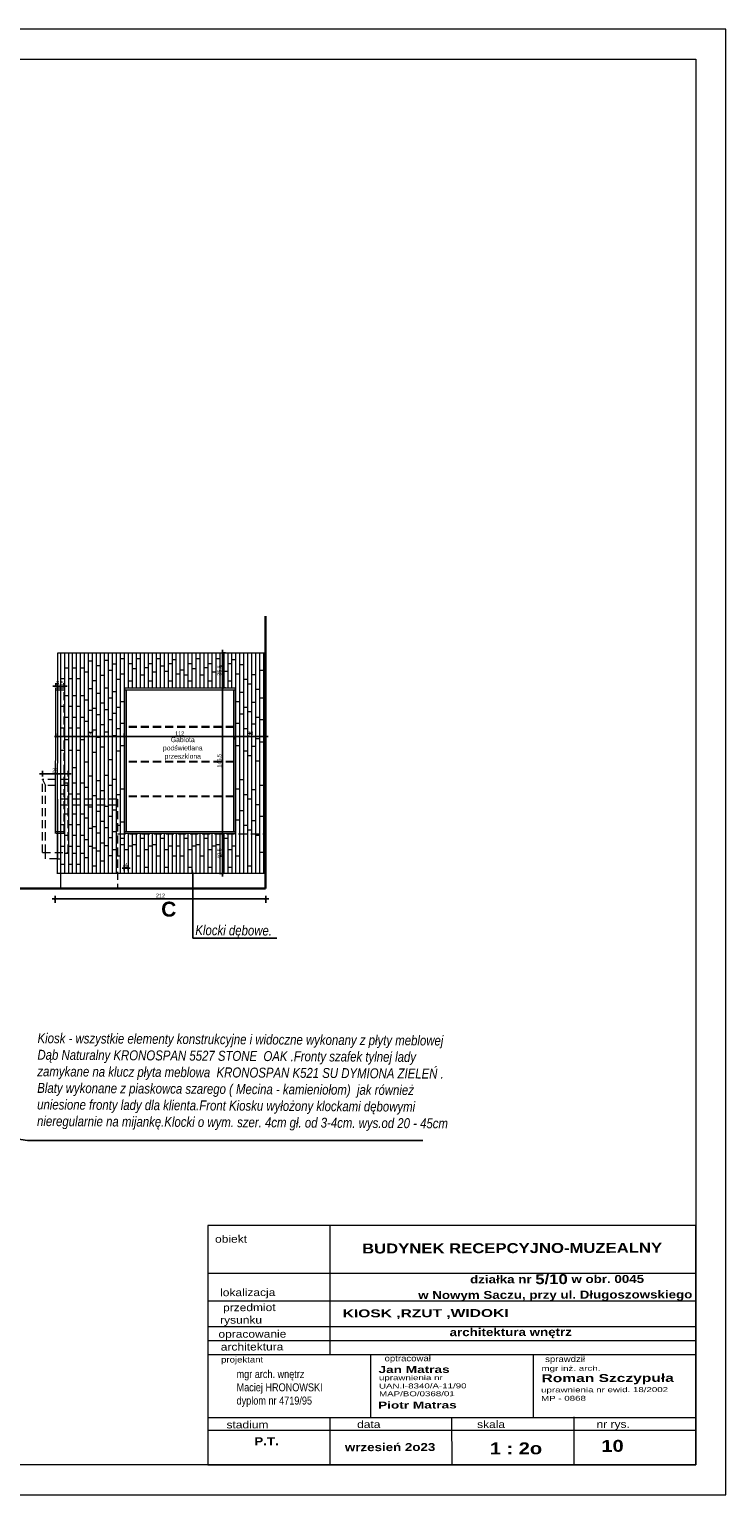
# Model space of a CAD drawing. Header units: millimetres. Extents: x -9038497 to 54128, y -10570064 to 59476.
# Tile 95 of 135: x 46349 to 47049, y 21443 to 22917. Entities that reach past the tile are written whole.
import ezdxf
from ezdxf import colors
from ezdxf.entities.mleader import LeaderData, LeaderLine
from ezdxf.math import Vec2, Vec3

# ---------------------------------------------------------------- set-up
doc = ezdxf.new("R2010")
doc.units = ezdxf.units.MM
doc.header["$LTSCALE"] = 0.8
doc.header["$PDMODE"] = 2
doc.linetypes.add('DASHED', pattern=[19.05, 12.7, -6.35])
for name, color, linetype, lineweight in [('0 proj_meble 25', 42, 'Continuous', 25), ('0 proj_symbole elektryczne', 150, 'Continuous', 25), ('0 proj_widok widok widok', 7, 'Continuous', 0), ('OPIS', 122, 'Continuous', 18), ('proj_opis 0.30', 120, 'Continuous', 30), ('SCIANY', 1, 'Continuous', 30)]:
    doc.layers.add(name, color=color, linetype=linetype, lineweight=lineweight)
doc.layers.add('1', color=7, linetype='Continuous')
doc.layers.add('SCHODY', color=2, linetype='Continuous')
doc.styles.add('arial', font='arial.ttf', dxfattribs={"height": 14})
doc.styles.add('ARIAL_WYM50', font='arial.ttf', dxfattribs={"height": 15})
doc.styles.add('courier', font='stylu.ttf')
doc.styles.get("Standard").update_dxf_attribs({"font": 'g12f13.shx', "width": 0.8, "height": 10})
doc.styles.add('WYMIAR-20', font='ARIALN.TTF', dxfattribs={"height": 4})
doc.styles.add('WYMIAR-50', font='ARIALN.TTF', dxfattribs={"height": 10})
doc.dimstyles.new('SKALA-20', dxfattribs={"dimscale": 2, "dimtxt": 2, "dimasz": 1, "dimexe": 1.5, "dimexo": 1.5, "dimgap": 0.6, "dimtad": 1, "dimdec": 1, "dimrnd": 0.5, "dimdsep": 46, "dimtxsty": 'WYMIAR-20', "dimblk": 'ARCHTICK', "dimcen": 1.2, "dimdle": 1.5, "dimclrd": 256, "dimclre": 256, "dimclrt": 256, "dimadec": 0, "dimazin": 0, "dimtfac": 0.5, "dimtdec": 1, "dimtix": 1, "dimtmove": 2, "dimatfit": 3, "dimfxl": 2, "dimfxlon": 1, "dimtolj": 1, "dimarcsym": 0})

# ---------------------------------------------------------------- blocks, each defined once
blk = doc.blocks.new('_ArchTick')
at = {"color": 0, "linetype": 'ByBlock', "const_width": 0.15}
blk.add_lwpolyline([(-0.5, -0.5), (0.5, 0.5)], dxfattribs=at)
blk = doc.blocks.new('*D2503')
at = {"layer": '0 proj_widok widok widok', "lineweight": -2, "transparency": 16777216}
for p, q in [((46444.4, 22073.6), (46442.4, 22073.6)), ((46444.4, 22071.3), (46444.4, 22076.6)), ((46444.4, 22073.6), (46448.4, 22073.6)), ((46448.4, 22071.3), (46448.4, 22076.6)), ((46448.4, 22073.6), (46450.4, 22073.6))]:
    blk.add_line(p, q, dxfattribs=at)
at = {"layer": 'Defpoints', "color": 0, "lineweight": 0, "transparency": 16777216}
for p in [(46444.4, 22068.3), (46448.4, 22073.6), (46448.4, 22068.3)]:
    blk.add_point(p, dxfattribs=at)
at = {"layer": '0 proj_widok widok widok', "lineweight": -2, "transparency": 16777216, "xscale": 2, "yscale": 2, "zscale": 2}
blk.add_blockref('_ArchTick', (46444.4, 22073.6), dxfattribs=at)
at = {"layer": '0 proj_widok widok widok', "lineweight": -2, "transparency": 16777216, "xscale": 2, "yscale": 2, "zscale": 2, "rotation": 180}
blk.add_blockref('_ArchTick', (46448.4, 22073.6), dxfattribs=at)
at = {"layer": '0 proj_widok widok widok', "lineweight": 0, "transparency": 16777216, "insert": (46446.4, 22076.8), "char_height": 4, "attachment_point": 5, "style": 'WYMIAR-20'}
blk.add_mtext('\\A1;4', dxfattribs=at)
blk = doc.blocks.new('G$CC161A1DE')
at = {"layer": 'OPIS', "width": 743.088, "attachment_point": 1, "rotation": 0.1544, "style": 'courier'}
for s, insert, char_height in [('{\\W1.4;\\fArial|b0|i0|c238|p34;\\H0.555556x;mgr inż. arch.\\P\\fArial|b1|i0|c238|p34;\\H1.599999x;Roman Szczypuła}', (0.9, 70.4), 18), ('{\\fArial|b0|i0|c238|p34;\\W1.4;uprawnienia nr ewid. 18/2002}', (0, 27.2), 10), ('{\\fArial|b0|i0|c238|p34;\\W1.4;MP - 0868}', (0, 10.1), 10)]:
    blk.add_mtext(s, dxfattribs=dict(at, insert=insert, char_height=char_height))
blk = doc.blocks.new('G$C0830A37A')
at = {"layer": 'OPIS', "width": 743.088, "attachment_point": 1, "rotation": 0.1544, "style": 'courier'}
for s, insert, char_height in [('{\\W1.4;\\fArial|b1|i0|c238|p34;Jan Matras}', (0, 61.1), 14), ('{\\fArial|b0|i0|c238|p34;\\W1.4;uprawnienia nr\\PUAN.I-8340/A-11/90}', (0.9, 42.6), 10), ('{\\fArial|b0|i0|c238|p34;\\W1.4;MAP/BO/0368/01}', (1.1, 10.2), 10)]:
    blk.add_mtext(s, dxfattribs=dict(at, insert=insert, char_height=char_height))
blk = doc.blocks.new('*D2302')
at = {"layer": '0 proj_widok widok widok', "lineweight": -2, "transparency": 16777216}
for p, q in [((46362.1, 22165.9), (46362.1, 22171.7)), ((46387.9, 22165.9), (46387.9, 22171.7)), ((46390.9, 22168.7), (46359.1, 22168.7))]:
    blk.add_line(p, q, dxfattribs=at)
at = {"layer": 'Defpoints', "color": 0, "lineweight": 0, "transparency": 16777216}
for p in [(46362.1, 22168.7), (46362.1, 22162.9), (46387.9, 22162.9)]:
    blk.add_point(p, dxfattribs=at)
at = {"layer": '0 proj_widok widok widok', "lineweight": -2, "transparency": 16777216, "xscale": 2, "yscale": 2, "zscale": 2, "rotation": 180}
blk.add_blockref('_ArchTick', (46362.1, 22168.7), dxfattribs=at)
at = {"layer": '0 proj_widok widok widok', "lineweight": -2, "transparency": 16777216, "xscale": 2, "yscale": 2, "zscale": 2}
blk.add_blockref('_ArchTick', (46387.9, 22168.7), dxfattribs=at)
at = {"layer": '0 proj_widok widok widok', "lineweight": 0, "transparency": 16777216, "insert": (46375, 22172), "char_height": 4, "attachment_point": 5, "style": 'WYMIAR-20'}
blk.add_mtext('\\A1;26', dxfattribs=at)
blk = doc.blocks.new('*D2303')
at = {"layer": '0 proj_widok widok widok', "lineweight": -2, "transparency": 16777216}
for p, q in [((46374.2, 22206.1), (46447.3, 22206.1)), ((46377.2, 22206.1), (46377.2, 22209.1)), ((46444.3, 22206.1), (46444.3, 22209.1))]:
    blk.add_line(p, q, dxfattribs=at)
at = {"layer": 'Defpoints', "color": 0, "lineweight": 0, "transparency": 16777216}
for p in [(46377.2, 22206), (46444.3, 22206.1), (46444.3, 22206)]:
    blk.add_point(p, dxfattribs=at)
at = {"layer": '0 proj_widok widok widok', "lineweight": -2, "transparency": 16777216, "xscale": 2, "yscale": 2, "zscale": 2, "rotation": 180}
blk.add_blockref('_ArchTick', (46377.2, 22206.1), dxfattribs=at)
at = {"layer": '0 proj_widok widok widok', "lineweight": -2, "transparency": 16777216, "xscale": 2, "yscale": 2, "zscale": 2}
blk.add_blockref('_ArchTick', (46444.3, 22206.1), dxfattribs=at)
at = {"layer": '0 proj_widok widok widok', "lineweight": 0, "transparency": 16777216, "insert": (46410.7, 22209.3), "char_height": 4, "attachment_point": 5, "style": 'WYMIAR-20'}
blk.add_mtext('\\A1;67', dxfattribs=at)
blk = doc.blocks.new('*D2304')
at = {"layer": '0 proj_widok widok widok', "lineweight": -2, "transparency": 16777216}
for p, q in [((46441.3, 22206.1), (46559, 22206.1)), ((46444.3, 22206.1), (46444.3, 22209.1)), ((46556, 22206.1), (46556, 22203.1))]:
    blk.add_line(p, q, dxfattribs=at)
at = {"layer": 'Defpoints', "color": 0, "lineweight": 0, "transparency": 16777216}
for p in [(46444.3, 22206), (46556, 22206.1), (46556, 22206.1)]:
    blk.add_point(p, dxfattribs=at)
at = {"layer": '0 proj_widok widok widok', "lineweight": -2, "transparency": 16777216, "xscale": 2, "yscale": 2, "zscale": 2, "rotation": 180}
blk.add_blockref('_ArchTick', (46444.3, 22206.1), dxfattribs=at)
at = {"layer": '0 proj_widok widok widok', "lineweight": -2, "transparency": 16777216, "xscale": 2, "yscale": 2, "zscale": 2}
blk.add_blockref('_ArchTick', (46556, 22206.1), dxfattribs=at)
at = {"layer": '0 proj_widok widok widok', "lineweight": 0, "transparency": 16777216, "insert": (46500.1, 22209.3), "char_height": 4, "attachment_point": 5, "style": 'WYMIAR-20'}
blk.add_mtext('\\A1;112', dxfattribs=at)
blk = doc.blocks.new('*D2305')
at = {"layer": '0 proj_widok widok widok', "lineweight": -2, "transparency": 16777216}
for p, q in [((46553, 22206.1), (46589.2, 22206.1)), ((46556, 22206.1), (46556, 22203.1)), ((46586.2, 22206.1), (46586.2, 22203.1))]:
    blk.add_line(p, q, dxfattribs=at)
at = {"layer": 'Defpoints', "color": 0, "lineweight": 0, "transparency": 16777216}
for p in [(46556, 22206.1), (46586.2, 22206.2), (46586.2, 22206.1)]:
    blk.add_point(p, dxfattribs=at)
at = {"layer": '0 proj_widok widok widok', "lineweight": -2, "transparency": 16777216, "xscale": 2, "yscale": 2, "zscale": 2, "rotation": 180}
blk.add_blockref('_ArchTick', (46556, 22206.1), dxfattribs=at)
at = {"layer": '0 proj_widok widok widok', "lineweight": -2, "transparency": 16777216, "xscale": 2, "yscale": 2, "zscale": 2}
blk.add_blockref('_ArchTick', (46586.2, 22206.1), dxfattribs=at)
at = {"layer": '0 proj_widok widok widok', "lineweight": 0, "transparency": 16777216, "insert": (46571.1, 22209.3), "char_height": 4, "attachment_point": 5, "style": 'WYMIAR-20'}
blk.add_mtext('\\A1;30', dxfattribs=at)
blk = doc.blocks.new('*D2306')
at = {"layer": '0 proj_widok widok widok', "lineweight": -2, "transparency": 16777216}
for p, q in [((46371.8, 22042.7), (46589.8, 22042.7)), ((46374.8, 22038.7), (46374.8, 22045.7)), ((46586.8, 22038.7), (46586.8, 22045.7))]:
    blk.add_line(p, q, dxfattribs=at)
at = {"layer": 'Defpoints', "color": 0, "lineweight": 0, "transparency": 16777216}
for p in [(46586.8, 22042.7), (46374.8, 22035.2), (46586.8, 22035.2)]:
    blk.add_point(p, dxfattribs=at)
at = {"layer": '0 proj_widok widok widok', "lineweight": -2, "transparency": 16777216, "xscale": 2, "yscale": 2, "zscale": 2, "rotation": 180}
blk.add_blockref('_ArchTick', (46374.8, 22042.7), dxfattribs=at)
at = {"layer": '0 proj_widok widok widok', "lineweight": -2, "transparency": 16777216, "xscale": 2, "yscale": 2, "zscale": 2}
blk.add_blockref('_ArchTick', (46586.8, 22042.7), dxfattribs=at)
at = {"layer": '0 proj_widok widok widok', "lineweight": 0, "transparency": 16777216, "insert": (46480.8, 22046), "char_height": 4, "attachment_point": 5, "style": 'WYMIAR-20'}
blk.add_mtext('\\A1;212', dxfattribs=at)
blk = doc.blocks.new('*D2307')
at = {"layer": '0 proj_widok widok widok', "lineweight": -2, "transparency": 16777216}
for p, q in [((46543.3, 22065.2), (46543.3, 22111.5)), ((46543.3, 22108.5), (46540.3, 22108.5)), ((46543.3, 22068.2), (46540.3, 22068.2))]:
    blk.add_line(p, q, dxfattribs=at)
at = {"layer": 'Defpoints', "color": 0, "lineweight": 0, "transparency": 16777216}
for p in [(46543.3, 22108.5), (46544.6, 22108.5), (46544.6, 22068.2)]:
    blk.add_point(p, dxfattribs=at)
at = {"layer": '0 proj_widok widok widok', "lineweight": -2, "transparency": 16777216, "xscale": 2, "yscale": 2, "zscale": 2}
for p, rotation in [((46543.3, 22108.5), 90), ((46543.3, 22068.2), 270)]:
    blk.add_blockref('_ArchTick', p, dxfattribs=dict(at, rotation=rotation))
at = {"layer": '0 proj_widok widok widok', "lineweight": 0, "transparency": 16777216, "insert": (46540, 22088.3), "char_height": 4, "attachment_point": 5, "rotation": 90, "style": 'WYMIAR-20'}
blk.add_mtext('\\A1;40.5', dxfattribs=at)
blk = doc.blocks.new('*D2308')
at = {"layer": '0 proj_widok widok widok', "lineweight": -2, "transparency": 16777216}
for p, q in [((46543.3, 22105.5), (46543.3, 22257.9)), ((46543.3, 22254.9), (46546.3, 22254.9)), ((46543.3, 22108.5), (46540.3, 22108.5))]:
    blk.add_line(p, q, dxfattribs=at)
at = {"layer": 'Defpoints', "color": 0, "lineweight": 0, "transparency": 16777216}
for p in [(46542.9, 22254.9), (46543.3, 22254.9), (46544.6, 22108.5)]:
    blk.add_point(p, dxfattribs=at)
at = {"layer": '0 proj_widok widok widok', "lineweight": -2, "transparency": 16777216, "xscale": 2, "yscale": 2, "zscale": 2}
for p, rotation in [((46543.3, 22254.9), 90), ((46543.3, 22108.5), 270)]:
    blk.add_blockref('_ArchTick', p, dxfattribs=dict(at, rotation=rotation))
at = {"layer": '0 proj_widok widok widok', "lineweight": 0, "transparency": 16777216, "insert": (46540, 22181.7), "char_height": 4, "attachment_point": 5, "rotation": 90, "style": 'WYMIAR-20'}
blk.add_mtext('\\A1;146.5', dxfattribs=at)
blk = doc.blocks.new('*D2309')
at = {"layer": '0 proj_widok widok widok', "lineweight": -2, "transparency": 16777216}
for p, q in [((46543.3, 22251.9), (46543.3, 22293.3)), ((46543.3, 22290.3), (46546.3, 22290.3)), ((46543.3, 22254.9), (46546.3, 22254.9))]:
    blk.add_line(p, q, dxfattribs=at)
at = {"layer": 'Defpoints', "color": 0, "lineweight": 0, "transparency": 16777216}
for p in [(46542.2, 22290.3), (46543.3, 22290.3), (46542.9, 22254.9)]:
    blk.add_point(p, dxfattribs=at)
at = {"layer": '0 proj_widok widok widok', "lineweight": -2, "transparency": 16777216, "xscale": 2, "yscale": 2, "zscale": 2}
for p, rotation in [((46543.3, 22290.3), 90), ((46543.3, 22254.9), 270)]:
    blk.add_blockref('_ArchTick', p, dxfattribs=dict(at, rotation=rotation))
at = {"layer": '0 proj_widok widok widok', "lineweight": 0, "transparency": 16777216, "insert": (46540, 22272.6), "char_height": 4, "attachment_point": 5, "rotation": 90, "style": 'WYMIAR-20'}
blk.add_mtext('\\A1;35.5', dxfattribs=at)
blk = doc.blocks.new('*D2310')
at = {"layer": '0 proj_widok widok widok', "lineweight": -2, "transparency": 16777216}
for p, q in [((46375.5, 22256.7), (46375.5, 22259.7)), ((46383.9, 22256.7), (46383.9, 22259.7)), ((46372.5, 22256.7), (46386.9, 22256.7))]:
    blk.add_line(p, q, dxfattribs=at)
at = {"layer": 'Defpoints', "color": 0, "lineweight": 0, "transparency": 16777216}
for p in [(46375.5, 22255.6), (46383.9, 22256.7), (46383.9, 22255.6)]:
    blk.add_point(p, dxfattribs=at)
at = {"layer": '0 proj_widok widok widok', "lineweight": -2, "transparency": 16777216, "xscale": 2, "yscale": 2, "zscale": 2, "rotation": 180}
blk.add_blockref('_ArchTick', (46375.5, 22256.7), dxfattribs=at)
at = {"layer": '0 proj_widok widok widok', "lineweight": -2, "transparency": 16777216, "xscale": 2, "yscale": 2, "zscale": 2}
blk.add_blockref('_ArchTick', (46383.9, 22256.7), dxfattribs=at)
at = {"layer": '0 proj_widok widok widok', "lineweight": 0, "transparency": 16777216, "insert": (46379.7, 22260), "char_height": 4, "attachment_point": 5, "style": 'WYMIAR-20'}
blk.add_mtext('\\A1;8.5', dxfattribs=at)

msp = doc.modelspace()

# ---------------------------------------------------------------- linework, layer by layer
at = {"lineweight": 0, "ltscale": 40}
for p, q in [((46692.03, 21583.96), (46692.03, 21520.49)), ((46855.47, 21584.29), (46855.47, 21520.82))]:
    msp.add_line(p, q, dxfattribs=at)
at = {"layer": '0 proj_meble 25', "lineweight": 18}
for p, q in [((46377.39, 22068.03), (46377.49, 22290.39)), ((46377.49, 22290.39), (46586.54, 22290.39)), ((46380.49, 22053.12), (46380.49, 22290.39)), ((46384.49, 22068.15), (46384.49, 22290.39)), ((46388.49, 22068.15), (46388.49, 22290.39)), ((46392.49, 22068.15), (46392.49, 22290.39)), ((46396.49, 22068.15), (46396.49, 22290.39)), ((46400.49, 22068.15), (46400.49, 22290.39)), ((46404.49, 22068.15), (46404.49, 22290.39)), ((46408.49, 22068.15), (46408.49, 22290.39)), ((46412.49, 22068.15), (46412.49, 22290.39)), ((46416.49, 22068.15), (46416.49, 22290.39)), ((46420.49, 22068.15), (46420.49, 22290.39)), ((46424.49, 22068.15), (46424.49, 22290.39)), ((46428.49, 22068.15), (46428.49, 22290.39)), ((46432.49, 22068.15), (46432.49, 22290.39)), ((46436.49, 22068.15), (46436.49, 22290.39)), ((46440.49, 22068.15), (46440.49, 22290.39)), ((46444.47, 22290.39), (46444.47, 22068.15)), ((46448.41, 22290.39), (46448.41, 22254.93)), ((46452.41, 22290.39), (46452.41, 22254.93)), ((46456.41, 22290.39), (46456.41, 22254.93)), ((46460.41, 22290.39), (46460.41, 22254.93)), ((46464.41, 22290.39), (46464.41, 22254.93)), ((46468.41, 22290.39), (46468.41, 22254.93)), ((46472.41, 22290.39), (46472.41, 22254.93)), ((46476.41, 22290.39), (46476.41, 22254.93)), ((46480.41, 22290.39), (46480.41, 22254.93)), ((46484.41, 22290.39), (46484.41, 22254.93)), ((46488.41, 22290.39), (46488.41, 22254.93)), ((46492.41, 22290.39), (46492.41, 22254.93)), ((46496.41, 22290.39), (46496.41, 22254.93)), ((46500.41, 22290.39), (46500.41, 22254.93)), ((46504.41, 22290.39), (46504.41, 22254.93)), ((46508.41, 22290.39), (46508.41, 22254.93)), ((46512.41, 22290.39), (46512.41, 22254.93)), ((46516.41, 22290.39), (46516.41, 22254.93)), ((46520.41, 22290.39), (46520.41, 22254.93)), ((46524.41, 22290.39), (46524.41, 22254.93)), ((46528.41, 22290.39), (46528.41, 22254.93)), ((46532.41, 22290.39), (46532.41, 22254.93)), ((46536.41, 22290.39), (46536.41, 22254.93)), ((46540.41, 22290.39), (46540.41, 22254.93)), ((46544.41, 22290.39), (46544.41, 22254.93)), ((46548.41, 22290.39), (46548.41, 22254.93)), ((46552.41, 22290.39), (46552.41, 22254.93)), ((46556.41, 22290.39), (46556.41, 22068.15)), ((46560.41, 22290.39), (46560.41, 22068.15)), ((46564.41, 22290.39), (46564.41, 22068.15)), ((46568.41, 22290.39), (46568.41, 22068.15)), ((46572.41, 22290.39), (46572.41, 22068.15)), ((46576.41, 22290.39), (46576.41, 22068.15)), ((46580.41, 22290.39), (46580.41, 22068.15)), ((46584.41, 22290.39), (46584.41, 22068.15)), ((46586.54, 22290.39), (46586.54, 22053.15)), ((46384.49, 22275.23), (46388.51, 22275.23)), ((46392.59, 22275.23), (46396.61, 22275.23)), ((46400.47, 22275.23), (46404.49, 22275.23)), ((46408.48, 22282.26), (46412.5, 22282.26)), ((46416.48, 22277.66), (46420.5, 22277.66)), ((46424.43, 22282.94), (46428.45, 22282.94)), ((46428.51, 22272.85), (46432.52, 22272.85)), ((46432.55, 22279.17), (46436.57, 22279.17)), ((46440.48, 22284.72), (46444.48, 22284.72)), ((46448.39, 22279.49), (46452.39, 22279.49)), ((46452.39, 22274.39), (46456.41, 22274.39)), ((46456.42, 22284.72), (46460.42, 22284.72)), ((46464.4, 22275.58), (46468.4, 22275.58)), ((46468.41, 22279.49), (46472.41, 22279.49)), ((46476.42, 22284.72), (46480.42, 22284.72)), ((46480.39, 22277.3), (46484.41, 22277.3)), ((46488.41, 22279.49), (46492.41, 22279.49)), ((46492.41, 22283.42), (46496.43, 22283.42)), ((46500.39, 22273.31), (46504.41, 22273.31)), ((46508.41, 22279.49), (46512.41, 22279.49)), ((46512.4, 22274.39), (46516.43, 22274.39)), ((46516.44, 22284.72), (46520.43, 22284.72)), ((46524.41, 22275.58), (46528.41, 22275.58)), ((46528.43, 22279.49), (46532.43, 22279.49)), ((46536.44, 22284.72), (46540.44, 22284.72)), ((46540.4, 22277.3), (46544.42, 22277.3)), ((46548.43, 22279.49), (46552.43, 22279.49)), ((46552.42, 22283.42), (46556.44, 22283.42)), ((46560.41, 22278.54), (46564.43, 22278.54)), ((46580.42, 22272.86), (46584.43, 22272.86)), ((46380.52, 22264.41), (46384.54, 22264.41)), ((46388.62, 22264.41), (46392.63, 22264.41)), ((46396.5, 22264.41), (46400.52, 22264.41)), ((46404.48, 22271.02), (46408.5, 22271.02)), ((46412.48, 22262.48), (46416.5, 22262.48)), ((46420.45, 22267.73), (46424.47, 22267.73)), ((46436.48, 22263.63), (46440.49, 22263.63)), ((46440.47, 22269.15), (46444.49, 22269.15)), ((46448.39, 22261.98), (46452.39, 22261.98)), ((46460.39, 22268.26), (46464.41, 22268.26)), ((46468.41, 22261.98), (46472.41, 22261.98)), ((46472.41, 22271.07), (46476.43, 22271.07)), ((46484.4, 22271.98), (46488.4, 22271.98)), ((46488.41, 22261.98), (46492.41, 22261.98)), ((46496.4, 22269.15), (46500.42, 22269.15)), ((46504.4, 22268.26), (46508.42, 22268.26)), ((46508.41, 22261.98), (46512.41, 22261.98)), ((46520.4, 22268.26), (46524.42, 22268.26)), ((46528.43, 22261.98), (46532.43, 22261.98)), ((46532.42, 22271.07), (46536.44, 22271.07)), ((46544.42, 22271.98), (46548.42, 22271.98)), ((46548.43, 22261.98), (46552.43, 22261.98)), ((46556.42, 22269.15), (46560.43, 22269.15)), ((46564.45, 22263.62), (46568.46, 22263.62)), ((46568.45, 22259.1), (46572.47, 22259.1)), ((46572.45, 22268.49), (46576.47, 22268.49)), ((46375.41, 22108.5), (46375.47, 22254.93)), ((46384.49, 22247.35), (46388.51, 22247.35)), ((46392.59, 22247.35), (46396.61, 22247.35)), ((46400.47, 22247.35), (46404.49, 22247.35)), ((46404.48, 22243.14), (46408.5, 22243.14)), ((46408.48, 22254.38), (46412.5, 22254.38)), ((46416.48, 22249.78), (46420.5, 22249.78)), ((46424.43, 22255.06), (46428.45, 22255.06)), ((46428.51, 22244.98), (46432.52, 22244.98)), ((46432.55, 22251.29), (46436.57, 22251.29)), ((46444.53, 22254.93), (46444.53, 22108.5)), ((46444.53, 22254.93), (46556.32, 22254.93)), ((46444.53, 22253.13), (46556.32, 22253.13)), ((46446.33, 22253.13), (46446.33, 22110.3)), ((46554.52, 22110.3), (46554.52, 22253.13)), ((46556.32, 22108.5), (46556.32, 22254.93)), ((46560.41, 22250.66), (46564.43, 22250.66)), ((46576.48, 22253.57), (46580.5, 22253.57)), ((46580.42, 22244.99), (46584.43, 22244.99)), ((46380.52, 22236.53), (46384.54, 22236.53)), ((46388.62, 22236.53), (46392.63, 22236.53)), ((46396.5, 22236.53), (46400.52, 22236.53)), ((46408.48, 22232.73), (46412.5, 22232.73)), ((46412.48, 22234.61), (46416.5, 22234.61)), ((46416.48, 22228.13), (46420.5, 22228.13)), ((46420.45, 22239.85), (46424.47, 22239.85)), ((46424.43, 22233.41), (46428.45, 22233.41)), ((46432.55, 22229.64), (46436.57, 22229.64)), ((46436.48, 22235.75), (46440.49, 22235.75)), ((46440.47, 22241.27), (46444.49, 22241.27)), ((46556.42, 22241.27), (46560.43, 22241.27)), ((46560.41, 22229.01), (46564.43, 22229.01)), ((46564.45, 22235.74), (46568.46, 22235.74)), ((46568.45, 22231.22), (46572.47, 22231.22)), ((46572.45, 22240.62), (46576.47, 22240.62)), ((46380.52, 22214.88), (46384.54, 22214.88)), ((46384.49, 22225.7), (46388.51, 22225.7)), ((46388.62, 22214.88), (46392.63, 22214.88)), ((46392.59, 22225.7), (46396.61, 22225.7)), ((46396.5, 22214.88), (46400.52, 22214.88)), ((46400.47, 22225.7), (46404.49, 22225.7)), ((46404.48, 22221.49), (46408.5, 22221.49)), ((46420.45, 22218.2), (46424.47, 22218.2)), ((46428.51, 22223.32), (46432.52, 22223.32)), ((46436.48, 22214.1), (46440.49, 22214.1)), ((46440.47, 22219.62), (46444.49, 22219.62)), ((46556.42, 22219.62), (46560.43, 22219.62)), ((46564.45, 22214.09), (46568.46, 22214.09)), ((46572.45, 22218.96), (46576.47, 22218.96)), ((46576.48, 22225.7), (46580.5, 22225.7)), ((46580.42, 22223.33), (46584.43, 22223.33)), ((46384.49, 22203.14), (46388.51, 22203.14)), ((46400.47, 22203.14), (46404.49, 22203.14)), ((46408.48, 22210.17), (46412.5, 22210.17)), ((46412.48, 22212.95), (46416.5, 22212.95)), ((46416.48, 22205.57), (46420.5, 22205.57)), ((46424.43, 22210.85), (46428.45, 22210.85)), ((46432.55, 22207.08), (46436.57, 22207.08)), ((46560.41, 22206.45), (46564.43, 22206.45)), ((46568.45, 22209.57), (46572.47, 22209.57)), ((46576.48, 22204.04), (46580.5, 22204.04)), ((46580.42, 22200.77), (46584.43, 22200.77)), ((46380.52, 22192.32), (46384.54, 22192.32)), ((46388.62, 22192.32), (46392.63, 22192.32)), ((46396.5, 22192.32), (46400.52, 22192.32)), ((46412.48, 22190.39), (46416.5, 22190.39)), ((46420.45, 22195.64), (46424.47, 22195.64)), ((46436.48, 22191.54), (46440.49, 22191.54)), ((46440.47, 22197.06), (46444.49, 22197.06)), ((46556.42, 22197.06), (46560.43, 22197.06)), ((46564.45, 22191.53), (46568.46, 22191.53)), ((46568.45, 22187.01), (46572.47, 22187.01)), ((46572.45, 22196.4), (46576.47, 22196.4)), ((46392.59, 22174.78), (46396.61, 22174.78)), ((46404.48, 22180.79), (46408.5, 22180.79)), ((46428.51, 22183.14), (46432.52, 22183.14)), ((46576.48, 22181.48), (46580.5, 22181.48)), ((46384.49, 22159.4), (46388.51, 22159.4)), ((46392.59, 22159.4), (46396.61, 22159.4)), ((46400.47, 22159.4), (46404.49, 22159.4)), ((46404.48, 22155.19), (46408.5, 22155.19)), ((46408.48, 22166.43), (46412.5, 22166.43)), ((46416.48, 22161.83), (46420.5, 22161.83)), ((46424.43, 22167.11), (46428.45, 22167.11)), ((46428.51, 22157.02), (46432.52, 22157.02)), ((46432.55, 22163.34), (46436.57, 22163.34)), ((46560.41, 22162.71), (46564.43, 22162.71)), ((46580.42, 22157.03), (46584.43, 22157.03)), ((46380.52, 22148.58), (46384.54, 22148.58)), ((46388.62, 22148.58), (46392.63, 22148.58)), ((46396.5, 22148.58), (46400.52, 22148.58)), ((46412.48, 22146.65), (46416.5, 22146.65)), ((46420.45, 22151.9), (46424.47, 22151.9)), ((46436.48, 22147.8), (46440.49, 22147.8)), ((46440.47, 22153.32), (46444.49, 22153.32)), ((46556.42, 22153.32), (46560.43, 22153.32)), ((46564.45, 22147.79), (46568.46, 22147.79)), ((46568.45, 22143.27), (46572.47, 22143.27)), ((46572.45, 22152.66), (46576.47, 22152.66)), ((46384.49, 22128.46), (46388.51, 22128.46)), ((46392.59, 22128.46), (46396.61, 22128.46)), ((46400.47, 22128.46), (46404.49, 22128.46)), ((46408.48, 22135.49), (46412.5, 22135.49)), ((46416.48, 22130.89), (46420.5, 22130.89)), ((46424.43, 22136.17), (46428.45, 22136.17)), ((46428.51, 22126.08), (46432.52, 22126.08)), ((46432.55, 22132.4), (46436.57, 22132.4)), ((46560.41, 22131.77), (46564.43, 22131.77)), ((46576.48, 22137.74), (46580.5, 22137.74)), ((46580.42, 22126.1), (46584.43, 22126.1)), ((46380.52, 22117.64), (46384.54, 22117.64)), ((46388.62, 22117.64), (46392.63, 22117.64)), ((46396.5, 22117.64), (46400.52, 22117.64)), ((46404.48, 22124.25), (46408.5, 22124.25)), ((46408.48, 22113.79), (46412.5, 22113.79)), ((46412.48, 22115.71), (46416.5, 22115.71)), ((46420.45, 22120.96), (46424.47, 22120.96)), ((46424.43, 22114.48), (46428.45, 22114.48)), ((46432.55, 22110.7), (46436.57, 22110.7)), ((46436.48, 22116.86), (46440.49, 22116.86)), ((46440.46, 22120.16), (46444.42, 22120.16)), ((46556.32, 22110.3), (46444.53, 22110.3)), ((46556.42, 22122.38), (46560.43, 22122.38)), ((46564.45, 22116.85), (46568.46, 22116.85)), ((46568.45, 22112.33), (46572.47, 22112.33)), ((46572.45, 22121.73), (46576.47, 22121.73)), ((46380.52, 22095.94), (46384.54, 22095.94)), ((46384.49, 22106.76), (46388.51, 22106.76)), ((46388.62, 22095.94), (46392.63, 22095.94)), ((46392.59, 22106.76), (46396.61, 22106.76)), ((46396.5, 22095.94), (46400.52, 22095.94)), ((46400.47, 22106.76), (46404.49, 22106.76)), ((46404.48, 22102.55), (46408.5, 22102.55)), ((46408.48, 22095.7), (46412.5, 22095.7)), ((46416.48, 22109.2), (46420.5, 22109.2)), ((46420.45, 22099.27), (46424.47, 22099.27)), ((46424.43, 22096.39), (46428.45, 22096.39)), ((46428.51, 22104.39), (46432.52, 22104.39)), ((46440.43, 22103.93), (46444.44, 22103.93)), ((46440.48, 22097.51), (46444.48, 22097.51)), ((46556.32, 22108.5), (46444.53, 22108.5)), ((46448.41, 22096.21), (46452.43, 22096.21)), ((46448.44, 22108.5), (46448.44, 22068.15)), ((46452.44, 22108.5), (46452.44, 22068.15)), ((46452.44, 22097.51), (46456.44, 22097.51)), ((46456.44, 22108.5), (46456.44, 22068.15)), ((46460.44, 22108.5), (46460.44, 22068.15)), ((46460.44, 22103.93), (46464.46, 22103.93)), ((46464.44, 22108.5), (46464.44, 22068.15)), ((46468.43, 22096.21), (46472.45, 22096.21)), ((46468.44, 22108.5), (46468.44, 22068.15)), ((46472.44, 22108.5), (46472.44, 22068.15)), ((46472.44, 22097.51), (46476.44, 22097.51)), ((46476.44, 22108.5), (46476.44, 22068.15)), ((46480.44, 22108.5), (46480.44, 22068.15)), ((46480.44, 22103.93), (46484.46, 22103.93)), ((46484.44, 22108.5), (46484.44, 22068.15)), ((46488.43, 22096.21), (46492.45, 22096.21)), ((46488.44, 22108.5), (46488.44, 22068.15)), ((46492.44, 22108.5), (46492.44, 22068.15)), ((46496.44, 22108.5), (46496.44, 22068.15)), ((46496.6, 22096.21), (46500.62, 22096.21)), ((46500.44, 22108.5), (46500.44, 22068.15)), ((46504.42, 22103.93), (46508.44, 22103.93)), ((46504.44, 22108.5), (46504.44, 22068.15)), ((46508.44, 22108.5), (46508.44, 22068.15)), ((46512.4, 22096.21), (46516.43, 22096.21)), ((46512.44, 22108.5), (46512.44, 22068.15)), ((46516.44, 22108.5), (46516.44, 22068.15)), ((46516.44, 22097.51), (46520.43, 22097.51)), ((46520.44, 22108.5), (46520.44, 22068.15)), ((46524.44, 22108.5), (46524.44, 22068.15)), ((46524.44, 22103.93), (46528.46, 22103.93)), ((46528.44, 22108.5), (46528.44, 22068.15)), ((46532.42, 22096.21), (46536.44, 22096.21)), ((46532.44, 22108.5), (46532.44, 22068.15)), ((46536.44, 22108.5), (46536.44, 22068.15)), ((46536.44, 22097.51), (46540.44, 22097.51)), ((46540.44, 22108.5), (46540.44, 22068.15)), ((46544.44, 22108.5), (46544.44, 22068.15)), ((46544.44, 22103.93), (46548.46, 22103.93)), ((46548.44, 22108.5), (46548.44, 22068.15)), ((46552.42, 22096.21), (46556.44, 22096.21)), ((46552.44, 22108.5), (46552.44, 22068.15)), ((46576.48, 22106.8), (46580.5, 22106.8)), ((46384.49, 22088.68), (46388.51, 22088.68)), ((46392.59, 22088.68), (46396.61, 22088.68)), ((46400.47, 22088.68), (46404.49, 22088.68)), ((46404.48, 22084.46), (46408.5, 22084.46)), ((46412.48, 22094.02), (46416.5, 22094.02)), ((46416.48, 22091.11), (46420.5, 22091.11)), ((46420.45, 22081.18), (46424.47, 22081.18)), ((46428.51, 22086.3), (46432.52, 22086.3)), ((46432.55, 22092.61), (46436.57, 22092.61)), ((46436.39, 22086.09), (46440.41, 22086.09)), ((46444.41, 22092.28), (46448.41, 22092.28)), ((46456.41, 22086.09), (46460.43, 22086.09)), ((46464.43, 22092.28), (46468.43, 22092.28)), ((46476.41, 22086.09), (46480.43, 22086.09)), ((46484.43, 22092.28), (46488.43, 22092.28)), ((46492.42, 22086.09), (46496.44, 22086.09)), ((46500.39, 22086.09), (46504.41, 22086.09)), ((46508.41, 22092.28), (46512.41, 22092.28)), ((46520.4, 22086.09), (46524.42, 22086.09)), ((46528.43, 22092.28), (46532.43, 22092.28)), ((46540.4, 22086.09), (46544.42, 22086.09)), ((46548.43, 22092.28), (46552.43, 22092.28)), ((46556.42, 22086.09), (46560.43, 22086.09)), ((46580.42, 22089.81), (46584.43, 22089.81)), ((46586.54, 22068.15), (46377.39, 22068.15)), ((46380.52, 22077.85), (46384.54, 22077.85)), ((46388.62, 22077.85), (46392.63, 22077.85)), ((46396.5, 22077.85), (46400.52, 22077.85)), ((46412.48, 22075.93), (46416.5, 22075.93)), ((46444.41, 22074.77), (46448.41, 22074.77)), ((46464.43, 22074.77), (46468.43, 22074.77)), ((46484.43, 22074.77), (46488.43, 22074.77)), ((46508.41, 22074.77), (46512.41, 22074.77)), ((46528.43, 22074.77), (46532.43, 22074.77)), ((46548.43, 22074.77), (46552.43, 22074.77)), ((46568.45, 22076.05), (46572.47, 22076.05))]:
    msp.add_line(p, q, dxfattribs=at)
at = {"layer": '0 proj_widok widok widok', "linetype": 'DASHED', "lineweight": 0, "ltscale": 0.8}
for p, q in [((46375.47, 22254.93), (46383.97, 22254.93)), ((46375.47, 22253.13), (46383.97, 22253.13)), ((46383.91, 22108.49), (46383.97, 22254.93)), ((46554.52, 22216.1), (46446.29, 22216.1)), ((46554.52, 22215.3), (46446.29, 22215.3)), ((46554.52, 22181.1), (46446.29, 22181.1)), ((46554.52, 22180.3), (46446.29, 22180.3)), ((46362.22, 22089.47), (46362.22, 22162.91)), ((46387.93, 22162.91), (46362.22, 22162.91)), ((46365.22, 22089.47), (46365.22, 22156.91)), ((46387.93, 22156.91), (46365.22, 22156.91)), ((46387.93, 22089.47), (46387.93, 22162.91)), ((46437.34, 22143.07), (46377.34, 22143.07)), ((46437.49, 22143.19), (46437.49, 22053.31)), ((46554.52, 22146.1), (46446.29, 22146.1)), ((46554.52, 22145.3), (46446.29, 22145.3)), ((46437.34, 22137.07), (46377.34, 22137.07)), ((46383.91, 22110.3), (46375.41, 22110.3)), ((46383.91, 22108.5), (46375.41, 22108.5)), ((46437.46, 22108.35), (46586.4, 22108.35)), ((46362.22, 22089.47), (46387.93, 22089.47)), ((46365.22, 22083.18), (46365.22, 22089.47)), ((46377.22, 22083.18), (46365.22, 22083.18))]:
    msp.add_line(p, q, dxfattribs=at)
at = {"layer": '0 proj_widok widok widok', "lineweight": 0}
for p, q in [((46362.25, 22162.88), (46365.19, 22156.81)), ((46377.34, 22143.07), (46377.34, 22083.05)), ((46377.34, 22083.05), (46380.34, 22083.05)), ((46380.34, 22083.05), (46380.34, 22068.15))]:
    msp.add_line(p, q, dxfattribs=at)
for points in [[(44949.22, 21443.46), (47049.22, 21443.46), (47049.22, 22917.46), (44949.22, 22917.46)], [(44949.22, 21443.46), (47049.22, 21443.46), (47049.22, 22917.46), (44949.22, 22917.46)], [(45109.22, 22887.46), (47019.22, 22887.46), (47019.22, 21473.46), (45109.22, 21473.46)]]:
    msp.add_lwpolyline(points, close=True, dxfattribs=at)
at = {"layer": 'OPIS'}
for p, q in [((46651.18, 21714.32), (46651.01, 21584.29)), ((47018.59, 21665.87), (46528.61, 21665.87)), ((47018.74, 21665.87), (46528.76, 21665.87)), ((47018.82, 21638.25), (46528.84, 21638.25)), ((47018.89, 21612.41), (46528.91, 21612.41)), ((47018.92, 21598.38), (46528.94, 21598.38)), ((47018.96, 21584.29), (46528.56, 21584.29)), ((47019.09, 21520.82), (46529.12, 21520.82)), ((46651.13, 21520.82), (46651.26, 21473.46)), ((46773.62, 21520.49), (46773.91, 21473.79)), ((46896.44, 21521.82), (46896.57, 21474.45)), ((47019.13, 21507.91), (46529.15, 21507.91))]:
    msp.add_line(p, q, dxfattribs=at)
msp.add_lwpolyline([(46528.61, 21473.46), (47019.22, 21473.46), (47019.12, 21714.32), (46528.51, 21714.32)], close=True, dxfattribs=at)
at = {"layer": 'SCIANY', "ltscale": 40}
for q in [(46586.55, 22327.08), (46231.27, 22053.15)]:
    msp.add_line((46586.55, 22053.15), q, dxfattribs=at)

# ---------------------------------------------------------------- block references
at = {"color": 1, "lineweight": 0, "ltscale": 40, "xscale": 0.5, "yscale": 0.5, "zscale": 0.5}
for name, p in [('G$C0830A37A', (46700.09, 21542.27)), ('G$CC161A1DE', (46863.56, 21537.77))]:
    msp.add_blockref(name, p, dxfattribs=at)

# ---------------------------------------------------------------- texts
at = {"layer": '0 proj_symbole elektryczne', "char_height": 10, "attachment_point": 1, "rotation": 359.66597, "style": 'WYMIAR-50'}
for s, width, heights, insert in [('{\\fArial Narrow|b0|i1|c238|p34;Piaskowiec szary szlifowany i zaimpregnowany.}', 403.8287, [0], (46093, 22036.14)), ('{\\fArial Narrow|b0|i1|c238|p34;Klocki dębowe.}', 403.8287, [0], (46515.93, 22016.34)), ('{\\fArial Narrow|b0|i1|c238|p34;Kiosk - wszystkie elementy konstrukcyjne i widoczne wykonany z płyty meblowej\\PDąb Naturalny KRONOSPAN 5527 STONE  OAK .Fronty szafek tylnej lady \\Pzamykane na klucz płyta meblowa  KRONOSPAN K521 SU DYMIONA ZIELEŃ .\\PBlaty wykonane z piaskowca szarego ( Mecina - kamieniołom)  jak również \\Puniesione fronty lady dla klienta.Front Kiosku wyłożony klockami dębowymi\\Pnieregularnie na mijankę.Klocki o wym. szer. 4cm gł. od 3-4cm. wys.od 20 - 45cm\\P\\P }', 423.5998, [182.83], (46357.23, 21907.67))]:
    msp.add_mtext_dynamic_manual_height_columns(s, width=width, gutter_width=50, heights=heights, dxfattribs=dict(at, insert=insert))
at = {"layer": '0 proj_widok widok widok', "lineweight": 0, "insert": (46481.57, 22039.97), "char_height": 15, "attachment_point": 1, "style": 'WYMIAR-50'}
msp.add_mtext_dynamic_manual_height_columns('{\\fArial Unicode MS|b1|i0|c238|p34;C}', width=21.4671, gutter_width=50, heights=[0], dxfattribs=at)
at = {"layer": '1', "insert": (46875.96, 21651.7), "char_height": 8, "width": 442.3872, "attachment_point": 5, "rotation": 0.15445, "style": 'ARIAL_WYM50'}
msp.add_mtext('\\A1;{\\fArial|b1|i0|c238|p34;\\W1.2;  działka nr \\H1.25x;5/10\\H0.8x; w obr. 0045\\P w Nowym Saczu, przy ul. Długoszowskiego }', dxfattribs=at)
at = {"layer": 'OPIS', "rotation": 0.15445}
for s, insert, char_height, width, attachment_point, style in [('{\\fEuphemia|b0|i0|c0|p34;\\W1.2;obiekt}', (46551.78, 21700.63), 7.5, 355.5035, 5, 'ARIAL_WYM50'), ('{\\fArial|b1|i0|c238|p34;\\W1.2; BUDYNEK RECEPCYJNO-MUZEALNY}', (46832.09, 21691.4), 10, 388.7918, 5, 'ARIAL_WYM50'), ('{\\fEuphemia|b0|i0|c0|p34;\\W1.2;lokalizacja}', (46568.57, 21645.82), 7.5, 355.5035, 5, 'ARIAL_WYM50'), ('{\\fEuphemia|b0|i0|c0|p34;\\W1.2;     przedmiot\\Prysunku}', (46561.84, 21624.41), 7.5, 355.5035, 5, 'ARIAL_WYM50'), ('{\\fArial|b1|i0|c238|p34;\\W1.4;\\C0; KIOSK ,RZUT ,WIDOKI}', (46659.67, 21629.78), 8, 367.9618, 1, 'arial'), ('{\\fArial|b1|i0|c238|p34;\\W1.2;architektura wnętrz}', (46833.09, 21605.9), 8, 355.5035, 5, 'ARIAL_WYM50'), ('{\\fEuphemia|b0|i0|c0|p34;\\W1.2;opracowanie}', (46573.27, 21604.03), 7.5, 355.5035, 5, 'ARIAL_WYM50'), ('{\\fEuphemia|b0|i0|c0|p34;\\W1.2;architektura}', (46572.92, 21592.2), 7.5, 355.5035, 5, 'ARIAL_WYM50'), ('{\\W1.2;\\FEuphemia|c0;projektant}', (46562.96, 21578.51), 6, 355.5035, 5, 'ARIAL_WYM50'), ('{\\W1.2;\\FEuphemia|c0;optracował}', (46729.46, 21579.75), 6, 355.5035, 5, 'ARIAL_WYM50'), ('{\\W1.2;\\FEuphemia|c0;sprawdził}', (46887.72, 21579.03), 6, 355.5035, 5, 'ARIAL_WYM50'), ('{\\W1.4;\\fArial|b1|i0|c238|p34;Piotr Matras}', (46699.63, 21537.03), 7, 371.5441, 1, 'courier'), ('{\\fEuphemia|b0|i0|c0|p34;\\W1.2;stadium}', (46568.29, 21513.88), 7.5, 355.5035, 5, 'ARIAL_WYM50'), ('{\\fEuphemia|b0|i0|c0|p34;\\W1.2;data}', (46690.31, 21514.21), 7.5, 355.5035, 5, 'ARIAL_WYM50'), ('{\\fEuphemia|b0|i0|c0|p34;\\W1.2;skala}', (46813.28, 21514.21), 7.5, 355.5035, 5, 'ARIAL_WYM50'), ('{\\fEuphemia|b0|i0|c0|p34;\\W1.2;nr rys.}', (46936.13, 21513.29), 7.5, 355.5035, 5, 'ARIAL_WYM50'), ('{\\W1.2;\\fArial|b1|i0|c238|p34;P.T.}', (46587.52, 21497.24), 8, 355.5035, 5, 'ARIAL_WYM50'), ('{\\W1.2;\\fArial|b1|i0|c238|p34;wrzesień 2o23}', (46711.75, 21491.25), 8, 355.5035, 5, 'ARIAL_WYM50'), ('{\\fArial|b1|i0|c238|p34;\\W1.2;\\C0;1 : 2o}', (46812.04, 21495.96), 12, 367.9618, 1, 'arial'), ('{\\fArial|b1|i0|c238|p34;\\W1.2;\\C0;10}', (46924.25, 21498.53), 12, 367.9618, 1, 'arial')]:
    msp.add_mtext(s, dxfattribs=dict(at, insert=insert, char_height=char_height, width=width, attachment_point=attachment_point, style=style))
at = {"layer": 'proj_opis 0.30', "insert": (46554.78, 21568.81), "char_height": 8, "width": 227.9988, "attachment_point": 1, "style": 'WYMIAR-50'}
msp.add_mtext(' mgr arch. wnętrz\\P Maciej HRONOWSKI\\P dyplom nr 4719/95', dxfattribs=at)
at = {"layer": 'SCHODY', "insert": (46503.26, 22205.43), "char_height": 5, "width": 327.0342, "attachment_point": 2, "style": 'WYMIAR-50'}
msp.add_mtext('Gablota \\Ppodświetlana\\Pprzeszklona', dxfattribs=at)

# ---------------------------------------------------------------- dimensions: what is measured, and where the dimension line sits
at = {"layer": '0 proj_widok widok widok', "lineweight": 0}
for base, p1, p2, picture, middle in [((46543.2892, 22290.3383), (46542.892, 22254.8928), (46542.2433, 22290.3383), '*D2309', (46540.0469, 22272.6155)), ((46543.29, 22254.89), (46544.59, 22108.47), (46542.89, 22254.89), '*D2308', (46540.05, 22181.68)), ((46543.29, 22108.47), (46544.59, 22068.2), (46544.59, 22108.47), '*D2307', (46540.05, 22088.34))]:
    dim = msp.add_linear_dim(base=base, p1=p1, p2=p2, angle=90, dimstyle='SKALA-20', dxfattribs=at)
    dim.commit()
    dim.dimension.update_dxf_attribs({"geometry": picture, "text_midpoint": middle})
for base, p1, p2, picture, middle in [((46383.95, 22256.73), (46375.53, 22255.65), (46383.95, 22255.65), '*D2310', (46379.74, 22259.97)), ((46444.26, 22206.09), (46377.16, 22205.99), (46444.26, 22205.99), '*D2303', (46410.71, 22209.33)), ((46556.03, 22206.09), (46444.26, 22205.99), (46556.03, 22206.14), '*D2304', (46500.14, 22209.29)), ((46586.22, 22206.09), (46556.03, 22206.14), (46586.22, 22206.24), '*D2305', (46571.13, 22209.33)), ((46362.1, 22168.74), (46387.91, 22162.91), (46362.1, 22162.91), '*D2302', (46375.01, 22171.98)), ((46448.41, 22073.65), (46444.41, 22068.3), (46448.41, 22068.3), '*D2503', (46446.41, 22076.85)), ((46586.78, 22042.75), (46374.79, 22035.2), (46586.78, 22035.2), '*D2306', (46480.79, 22045.95))]:
    dim = msp.add_linear_dim(base=base, p1=p1, p2=p2, dimstyle='SKALA-20', dxfattribs=at)
    dim.commit()
    dim.dimension.update_dxf_attribs({"geometry": picture, "text_midpoint": middle})

# ---------------------------------------------------------------- leaders
ml = msp.add_multileader_mtext('Standard', dxfattribs=at)
ml.set_content('', color=256)
ml.set_leader_properties()
ml.build(insert=Vec2(0, 0))
ml.multileader.update_dxf_attribs({"text_right_attachment_type": 6, "dogleg_length": 0.36})
ctx = ml.context
ctx.base_point, ctx.plane_origin = Vec3(46597.81, 22003.38), Vec3(46513.35, 22072.35)
ctx.right_attachment = 6
notes = []
notes.append((ctx, [(0, (1, 1, 0), (46513.35, 22003.38), (1, 0), 84.46, [(0, [(46513.35, 22072.35)], 0, [])])]))
ctx.mtext.insert, ctx.mtext.flow_direction = Vec3(46599.81, 22005.38), 5
ml = msp.add_multileader_mtext('Standard', dxfattribs=at)
ml.set_content('', color=256)
ml.set_leader_properties()
ml.build(insert=Vec2(0, 0))
ml.multileader.update_dxf_attribs({"text_right_attachment_type": 6, "dogleg_length": 0.36})
ctx = ml.context
ctx.base_point, ctx.plane_origin = Vec3(46744.75, 21799.86), Vec3(46347.13, 21954.46)
ctx.right_attachment = 6
notes.append((ctx, [(0, (1, 1, 0), (46347.17, 21799.86), (1, 0), 397.58, [(0, [(46062.75, 21841.4)], 0, [])])]))
ctx.mtext.insert, ctx.mtext.flow_direction = Vec3(46746.75, 21801.86), 5
for ctx, leaders in notes:
    for number, flags, end, landing, length, lines in leaders:
        leader = LeaderData()
        leader.index, (leader.has_last_leader_line, leader.has_dogleg_vector, leader.attachment_direction) = number, flags
        leader.last_leader_point, leader.dogleg_vector, leader.dogleg_length = Vec3(end), Vec3(landing), length
        for number, points, colour, breaks in lines:
            line = LeaderLine()
            line.index, line.vertices, line.color, line.breaks = number, Vec3.list(points), colors.encode_raw_color(colour), breaks
            leader.lines.append(line)
        ctx.leaders.append(leader)

doc.saveas('drawing.dxf')
